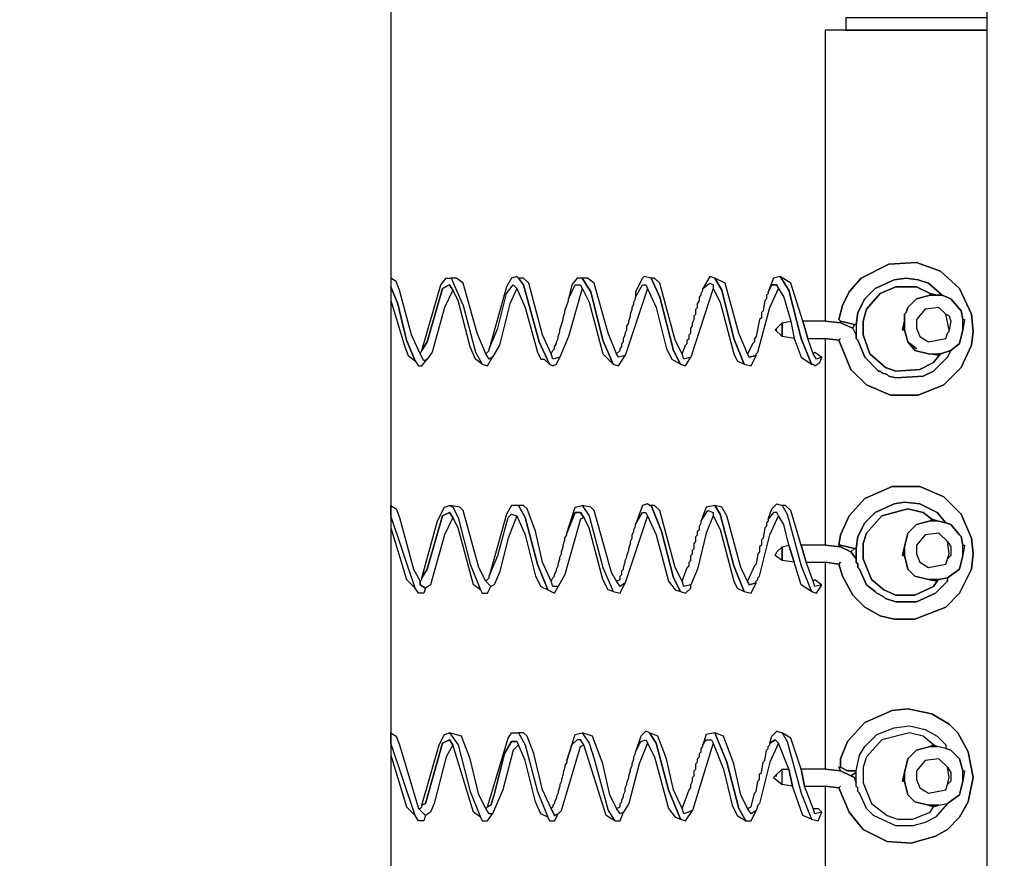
# Model space of a CAD drawing. Header units: metres. Extents: x 0.13 to 2.6, y 0.36 to 1.42.
# Tile 6 of 8: x 2.1 to 2.39, y 0.94 to 1.19. Entities that reach past the tile are written whole.
import ezdxf

# ---------------------------------------------------------------- set-up
doc = ezdxf.new("R2010")
doc.units = ezdxf.units.M
doc.header["$MEASUREMENT"] = 0
doc.layers.add('TG_2D', color=7, linetype='Continuous')

# ---------------------------------------------------------------- blocks, each defined once
blk = doc.blocks.new('396ca45d-0104-4358-b753-c772f727d0ff')
at = {"layer": 'TG_2D', "color": 18, "true_color": 0x000000}
for points in [[(1.01453, -0.23231, 0), (1.01453, 0.21231, 0), (1.01503, 0.29833, 0), (1.01503, 0.29783, 0), (1.01503, 0.29833, 0), (1.01603, 0.29883, 0), (1.08755, 0.29833, 0), (1.08655, 0.29833, 0), (1.08755, 0.29833, 0), (1.09455, 0.29783, 0), (1.09355, 0.29783, 0), (1.09455, 0.29783, 0), (1.10106, 0.29733, 0), (1.10055, 0.29733, 0), (1.10406, 0.29733, 0), (1.11906, 0.29383, 0), (1.13356, 0.28832, 0), (1.14907, 0.27982, 0), (1.15657, 0.27382, 0), (1.15657, -0.28732, 0)], [(0.09378, 0.29133, 0), (0.79847, 0.29083, 0), (0.80897, 0.28832, 0), (0.81998, 0.28232, 0), (0.82998, 0.27332, 0), (0.82998, 0.27232, 0), (0.83448, 0.26632, 0), (0.83848, 0.25782, 0), (0.84048, 0.25031, 0), (0.84148, 0.24081, 0), (0.84148, 0.21231, 0), (0.84148, -0.25632, 0), (0.84048, -0.26582, 0), (0.83798, -0.27432, 0), (0.83398, -0.28232, 0), (0.82998, -0.28782, 0), (0.82298, -0.29483, 0), (0.82198, -0.29483, 0), (0.81598, -0.29933, 0), (0.80697, -0.30333, 0), (0.79897, -0.30533, 0), (0.79347, -0.30583, 0), (0.08677, -0.30533, 0)], [(1.01453, -0.22931, 0), (1.01453, 0.2088, 0), (0.96752, 0.2088, 0), (0.96752, 0.12428, 0), (0.97202, 0.12378, 0), (0.97202, 0.12428, 0), (0.97152, 0.12478, 0), (0.97252, 0.12878, 0), (0.97452, 0.13278, 0), (0.97802, 0.13679, 0), (0.98602, 0.14079, 0), (0.99403, 0.14129, 0), (1.00103, 0.13879, 0), (1.00653, 0.13378, 0), (1.01003, 0.12628, 0), (1.01053, 0.12128, 0), (1.01003, 0.11728, 0), (1.00703, 0.11078, 0), (1.00203, 0.10578, 0), (0.99453, 0.10278, 0), (0.98652, 0.10278, 0), (0.97952, 0.10578, 0), (0.97502, 0.11028, 0), (0.97152, 0.11878, 0), (0.96752, 0.11928, 0), (0.96752, 0.05927, 0), (0.97202, 0.05877, 0), (0.97202, 0.05927, 0), (0.97152, 0.05927, 0), (0.97202, 0.06227, 0), (0.97452, 0.06777, 0), (0.97902, 0.07277, 0), (0.98702, 0.07627, 0), (0.99503, 0.07627, 0), (1.00203, 0.07327, 0), (1.00703, 0.06827, 0), (1.01003, 0.06127, 0), (1.01053, 0.05676, 0), (1.01003, 0.05226, 0), (1.00653, 0.04526, 0), (1.00253, 0.04126, 0), (0.99353, 0.03776, 0), (0.98752, 0.03776, 0), (0.98352, 0.03876, 0), (0.97902, 0.04126, 0), (0.97552, 0.04476, 0), (0.97252, 0.05026, 0), (0.97152, 0.05376, 0), (0.96752, 0.05426, 0), (0.96752, -0.00575, 0), (0.97202, -0.00625, 0), (0.97152, -0.00525, 0), (0.97202, -0.00525, 0), (0.97202, -0.00275, 0), (0.97402, 0.00225, 0), (0.97902, 0.00775, 0), (0.98702, 0.01125, 0), (0.99152, 0.01175, 0), (0.99853, 0.01025, 0), (1.00353, 0.00725, 0), (1.00603, 0.00475, 0), (1.00903, -0.00075, 0), (1.01053, -0.00825, 0), (1.00903, -0.01525, 0), (1.00653, -0.01976, 0), (1.00303, -0.02326, 0), (0.99953, -0.02526, 0), (0.99253, -0.02726, 0), (0.98552, -0.02676, 0), (0.97852, -0.02326, 0), (0.97452, -0.01825, 0), (0.97152, -0.01125, 0), (0.96752, -0.01075, 0), (0.96752, -0.07027, 0)]]:
    blk.add_polyline3d(points, dxfattribs=at)
for points in [[(0.97352, 0.21231, 0), (0.97352, 0.2088, 0), (1.01453, 0.2088, 0), (1.01453, 0.21231, 0)], [(0.97202, 0.11928, 0), (0.97152, 0.11878, 0), (0.97502, 0.11028, 0), (0.97952, 0.10578, 0), (0.98652, 0.10278, 0), (0.99453, 0.10278, 0), (1.00203, 0.10578, 0), (1.00703, 0.11078, 0), (1.01003, 0.11728, 0), (1.01053, 0.12128, 0), (1.01003, 0.12628, 0), (1.00653, 0.13378, 0), (1.00103, 0.13879, 0), (0.99403, 0.14129, 0), (0.98602, 0.14079, 0), (0.97802, 0.13679, 0), (0.97452, 0.13278, 0), (0.97252, 0.12878, 0), (0.97152, 0.12478, 0), (0.97202, 0.12428, 0), (0.97602, 0.12328, 0), (0.97652, 0.12328, 0), (0.97702, 0.12678, 0), (0.97902, 0.13078, 0), (0.98202, 0.13378, 0), (0.98752, 0.13629, 0), (0.99102, 0.13679, 0), (0.99453, 0.13629, 0), (0.99753, 0.13529, 0), (1.00153, 0.13178, 0), (1.00403, 0.13078, 0), (1.00703, 0.12728, 0), (1.00753, 0.12478, 0), (1.00803, 0.12478, 0), (1.00753, 0.12178, 0), (1.00653, 0.11778, 0), (1.00403, 0.11578, 0), (1.00303, 0.11378, 0), (0.99903, 0.10978, 0), (0.99603, 0.10828, 0), (0.98802, 0.10778, 0), (0.98602, 0.10828, 0), (0.98552, 0.10878, 0), (0.98402, 0.10928, 0), (0.98352, 0.10978, 0), (0.98302, 0.10978, 0), (0.97902, 0.11378, 0), (0.97702, 0.11878, 0), (0.97652, 0.11928, 0), (0.97652, 0.12028, 0), (0.97552, 0.12228, 0), (0.97202, 0.12378, 0), (0.96752, 0.12428, 0), (0.96102, 0.12428, 0), (0.96252, 0.11928, 0), (0.96752, 0.11928, 0), (0.97152, 0.11878, 0)], [(0.86999, 0.11628, 0), (0.87249, 0.12228, 0), (0.87499, 0.13228, 0), (0.87699, 0.13478, 0), (0.87799, 0.13378, 0), (0.88049, 0.12828, 0), (0.88399, 0.11528, 0), (0.885, 0.11328, 0), (0.886, 0.11328, 0), (0.8875, 0.11178, 0), (0.8845, 0.11828, 0), (0.87999, 0.13478, 0), (0.87849, 0.13679, 0), (0.87799, 0.13729, 0), (0.87649, 0.13679, 0), (0.87499, 0.13428, 0)], [(0.9125, 0.13128, 0), (0.9145, 0.13478, 0), (0.9155, 0.13478, 0), (0.916, 0.13378, 0), (0.9185, 0.12828, 0), (0.92151, 0.11628, 0), (0.92301, 0.11328, 0), (0.92551, 0.11178, 0), (0.92351, 0.11578, 0), (0.9195, 0.13128, 0), (0.917, 0.13679, 0), (0.915, 0.13729, 0), (0.9145, 0.13679, 0), (0.9125, 0.13278, 0)], [(0.93201, 0.13378, 0), (0.93401, 0.13529, 0), (0.93501, 0.13478, 0), (0.93501, 0.13378, 0), (0.93701, 0.12978, 0), (0.94101, 0.11478, 0), (0.94201, 0.11278, 0), (0.94401, 0.11178, 0), (0.94101, 0.11928, 0), (0.93751, 0.13328, 0), (0.93551, 0.13679, 0), (0.93401, 0.13729, 0)], [(0.95101, 0.13278, 0), (0.95201, 0.13478, 0), (0.95351, 0.13478, 0), (0.95401, 0.13378, 0), (0.95551, 0.13128, 0), (0.95752, 0.12428, 0), (0.95852, 0.11928, 0), (0.96052, 0.11378, 0), (0.96352, 0.11178, 0), (0.96052, 0.11928, 0), (0.95702, 0.13328, 0), (0.95451, 0.13729, 0), (0.95251, 0.13679, 0)], [(0.95451, 0.13729, 0), (0.95702, 0.13328, 0), (0.96052, 0.11928, 0), (0.96352, 0.11178, 0), (0.96402, 0.11178, 0), (0.96452, 0.11128, 0), (0.96602, 0.11228, 0), (0.96652, 0.11378, 0), (0.96502, 0.11328, 0), (0.96402, 0.11478, 0), (0.96252, 0.11928, 0), (0.96102, 0.12428, 0), (0.95752, 0.13529, 0)], [(0.84148, 0.13679, 0), (0.84148, 0.13428, 0), (0.84348, 0.12928, 0), (0.84598, 0.11878, 0), (0.84849, 0.11278, 0), (0.84949, 0.11128, 0), (0.85049, 0.11128, 0), (0.85199, 0.11328, 0), (0.85099, 0.11278, 0), (0.84999, 0.11478, 0), (0.84748, 0.12028, 0), (0.84398, 0.13328, 0), (0.84298, 0.13579, 0)], [(0.85949, 0.13328, 0), (0.85699, 0.12828, 0), (0.85349, 0.11528, 0), (0.85199, 0.11328, 0), (0.85099, 0.11278, 0), (0.84999, 0.11478, 0), (0.85049, 0.11578, 0), (0.85199, 0.11828, 0), (0.85649, 0.13378, 0), (0.85849, 0.13478, 0)], [(0.85899, 0.13679, 0), (0.86249, 0.12878, 0), (0.86599, 0.11528, 0), (0.86799, 0.11178, 0), (0.86599, 0.11328, 0), (0.86449, 0.11678, 0), (0.86099, 0.13028, 0), (0.85949, 0.13328, 0), (0.85849, 0.13478, 0), (0.85649, 0.13378, 0), (0.85199, 0.11828, 0), (0.85049, 0.11578, 0), (0.85599, 0.13478, 0), (0.85749, 0.13679, 0)], [(0.85899, 0.13679, 0), (0.86249, 0.12878, 0), (0.86599, 0.11528, 0), (0.86799, 0.11178, 0), (0.86949, 0.11128, 0), (0.87099, 0.11378, 0), (0.86999, 0.11328, 0), (0.86899, 0.11478, 0), (0.86649, 0.12078, 0), (0.86249, 0.13529, 0), (0.86049, 0.13679, 0)], [(0.87799, 0.13378, 0), (0.87599, 0.12928, 0), (0.87299, 0.11728, 0), (0.87099, 0.11378, 0), (0.86999, 0.11328, 0), (0.86899, 0.11478, 0), (0.86999, 0.11578, 0), (0.86999, 0.11628, 0), (0.87249, 0.12228, 0), (0.87499, 0.13228, 0), (0.87699, 0.13478, 0)], [(0.87849, 0.13679, 0), (0.87999, 0.13478, 0), (0.8845, 0.11828, 0), (0.8875, 0.11178, 0), (0.8885, 0.11128, 0), (0.8895, 0.11178, 0), (0.8905, 0.11378, 0), (0.8885, 0.11328, 0), (0.888, 0.11478, 0), (0.8855, 0.12028, 0), (0.88149, 0.13529, 0), (0.87999, 0.13679, 0)], [(0.897, 0.13378, 0), (0.893, 0.11978, 0), (0.8905, 0.11378, 0), (0.8885, 0.11328, 0), (0.888, 0.11478, 0), (0.8885, 0.11578, 0), (0.889, 0.11628, 0), (0.889, 0.11678, 0), (0.8895, 0.11778, 0), (0.8895, 0.11828, 0), (0.89, 0.11928, 0), (0.89, 0.11978, 0), (0.8905, 0.12128, 0), (0.8905, 0.12178, 0), (0.8915, 0.12478, 0), (0.8915, 0.12528, 0), (0.892, 0.12678, 0), (0.892, 0.12728, 0), (0.893, 0.13028, 0), (0.893, 0.13078, 0), (0.895, 0.13478, 0), (0.8965, 0.13478, 0)], [(0.893, 0.13078, 0), (0.895, 0.13478, 0), (0.8965, 0.13478, 0), (0.899, 0.12978, 0), (0.903, 0.11478, 0), (0.906, 0.11178, 0), (0.903, 0.11878, 0), (0.8995, 0.13278, 0), (0.897, 0.13679, 0), (0.8955, 0.13679, 0), (0.894, 0.13478, 0)], [(0.897, 0.13679, 0), (0.8995, 0.13278, 0), (0.903, 0.11878, 0), (0.906, 0.11178, 0), (0.9075, 0.11128, 0), (0.9095, 0.11428, 0), (0.9075, 0.11378, 0), (0.907, 0.11478, 0), (0.9045, 0.12078, 0), (0.9005, 0.13529, 0), (0.8985, 0.13679, 0)], [(0.916, 0.13378, 0), (0.9095, 0.11428, 0), (0.9075, 0.11378, 0), (0.907, 0.11478, 0), (0.908, 0.11578, 0), (0.908, 0.11628, 0), (0.9085, 0.11678, 0), (0.9085, 0.11778, 0), (0.909, 0.11828, 0), (0.909, 0.11928, 0), (0.9095, 0.12028, 0), (0.9095, 0.12078, 0), (0.91, 0.12178, 0), (0.91, 0.12278, 0), (0.9105, 0.12378, 0), (0.9105, 0.12428, 0), (0.911, 0.12578, 0), (0.911, 0.12628, 0), (0.9115, 0.12778, 0), (0.9115, 0.12828, 0), (0.912, 0.12928, 0), (0.912, 0.12978, 0), (0.9125, 0.13078, 0), (0.9125, 0.13128, 0), (0.9145, 0.13478, 0), (0.9155, 0.13478, 0)], [(0.917, 0.13679, 0), (0.9195, 0.13128, 0), (0.92351, 0.11578, 0), (0.92551, 0.11178, 0), (0.92701, 0.11128, 0), (0.92851, 0.11378, 0), (0.92651, 0.11328, 0), (0.92601, 0.11478, 0), (0.92401, 0.11878, 0), (0.9195, 0.13529, 0), (0.918, 0.13679, 0)], [(0.93501, 0.13378, 0), (0.92851, 0.11378, 0), (0.92651, 0.11328, 0), (0.92601, 0.11478, 0), (0.92701, 0.11728, 0), (0.92751, 0.11778, 0), (0.92751, 0.11878, 0), (0.92801, 0.11928, 0), (0.92801, 0.12028, 0), (0.92851, 0.12078, 0), (0.92851, 0.12228, 0), (0.92901, 0.12278, 0), (0.92901, 0.12378, 0), (0.92951, 0.12478, 0), (0.92951, 0.12578, 0), (0.93001, 0.12628, 0), (0.93001, 0.12778, 0), (0.93051, 0.12828, 0), (0.93051, 0.12928, 0), (0.93101, 0.13028, 0), (0.93101, 0.13128, 0), (0.93151, 0.13178, 0), (0.93151, 0.13228, 0), (0.93201, 0.13328, 0), (0.93201, 0.13378, 0), (0.93401, 0.13529, 0), (0.93501, 0.13478, 0)], [(0.93551, 0.13679, 0), (0.93751, 0.13328, 0), (0.94101, 0.11928, 0), (0.94401, 0.11178, 0), (0.94601, 0.11128, 0), (0.94751, 0.11428, 0), (0.94551, 0.11378, 0), (0.94501, 0.11478, 0), (0.94251, 0.12078, 0), (0.93851, 0.13529, 0)], [(0.95101, 0.13278, 0), (0.95101, 0.13228, 0), (0.95051, 0.13178, 0), (0.95051, 0.13078, 0), (0.95001, 0.13028, 0), (0.94951, 0.12728, 0), (0.94901, 0.12678, 0), (0.94901, 0.12528, 0), (0.94851, 0.12478, 0), (0.94751, 0.11978, 0), (0.94701, 0.11928, 0), (0.94701, 0.11828, 0), (0.94651, 0.11778, 0), (0.94501, 0.11478, 0), (0.94551, 0.11378, 0), (0.94751, 0.11428, 0), (0.94751, 0.11478, 0), (0.94801, 0.11528, 0), (0.95151, 0.12828, 0), (0.95401, 0.13378, 0), (0.95351, 0.13478, 0), (0.95201, 0.13478, 0)], [(0.97652, 0.12328, 0), (0.97652, 0.11928, 0), (0.97702, 0.11878, 0), (0.97902, 0.11378, 0), (0.98302, 0.10978, 0), (0.98352, 0.10978, 0), (0.98402, 0.10928, 0), (0.98552, 0.10878, 0), (0.98602, 0.10828, 0), (0.98802, 0.10778, 0), (0.99603, 0.10828, 0), (0.99903, 0.10978, 0), (1.00303, 0.11378, 0), (1.00403, 0.11578, 0), (1.00103, 0.11478, 0), (0.99903, 0.11228, 0), (0.99503, 0.11028, 0), (0.98802, 0.10978, 0), (0.98502, 0.11078, 0), (0.98052, 0.11478, 0), (0.97852, 0.12028, 0), (0.97852, 0.12428, 0), (0.97952, 0.12778, 0), (0.98352, 0.13228, 0), (0.98802, 0.13428, 0), (0.99403, 0.13428, 0), (0.99803, 0.13228, 0), (1.00003, 0.13178, 0), (1.00153, 0.13178, 0), (0.99753, 0.13529, 0), (0.99453, 0.13629, 0), (0.99102, 0.13679, 0), (0.98752, 0.13629, 0), (0.98202, 0.13378, 0), (0.97902, 0.13078, 0), (0.97702, 0.12678, 0)], [(0.84148, 0.13428, 0), (0.84148, 0.13028, 0), (0.84548, 0.11678, 0), (0.84648, 0.11428, 0), (0.84849, 0.11278, 0), (0.84598, 0.11878, 0), (0.84348, 0.12928, 0)], [(1.00103, 0.11478, 0), (1.00053, 0.11478, 0), (1.00053, 0.11428, 0), (0.99753, 0.11478, 0), (0.99353, 0.11578, 0), (0.99152, 0.11828, 0), (0.99052, 0.12178, 0), (0.99002, 0.12178, 0), (0.99052, 0.12428, 0), (0.99052, 0.12628, 0), (0.99102, 0.12678, 0), (0.99152, 0.12828, 0), (0.99403, 0.13078, 0), (0.99803, 0.13178, 0), (0.99803, 0.13228, 0), (0.99403, 0.13428, 0), (0.98802, 0.13428, 0), (0.98352, 0.13228, 0), (0.97952, 0.12778, 0), (0.97852, 0.12428, 0), (0.97852, 0.12028, 0), (0.98052, 0.11478, 0), (0.98502, 0.11078, 0), (0.98802, 0.10978, 0), (0.99503, 0.11028, 0), (0.99903, 0.11228, 0)], [(1.00653, 0.12778, 0), (1.00703, 0.12728, 0), (1.00403, 0.13078, 0), (1.00153, 0.13178, 0), (0.99803, 0.13178, 0), (0.99403, 0.13078, 0), (0.99152, 0.12828, 0), (0.99102, 0.12678, 0), (0.99052, 0.12628, 0), (0.99052, 0.12178, 0), (0.99152, 0.11828, 0), (0.99403, 0.11628, 0), (0.99152, 0.11828, 0), (0.99353, 0.11578, 0), (0.99753, 0.11478, 0), (1.00103, 0.11478, 0), (1.00403, 0.11578, 0), (1.00653, 0.11778, 0), (1.00753, 0.12178, 0), (1.00753, 0.12478, 0), (1.00703, 0.12728, 0)], [(0.99803, 0.13228, 0), (0.99803, 0.13178, 0), (1.00003, 0.13178, 0)], [(1.00303, 0.12078, 0), (1.00353, 0.12128, 0), (1.00353, 0.12178, 0), (1.00253, 0.12628, 0), (1.00053, 0.12828, 0), (0.99653, 0.12778, 0), (0.99403, 0.12478, 0), (0.99403, 0.12228, 0), (0.99503, 0.11978, 0), (0.99753, 0.11828, 0), (1.00253, 0.11928, 0)], [(1.00353, 0.12178, 0), (1.00253, 0.12628, 0), (1.00353, 0.12578, 0), (1.00403, 0.12428, 0)], [(0.95351, 0.12178, 0), (0.95301, 0.12178, 0), (0.95501, 0.12378, 0), (0.95501, 0.11978, 0), (0.95301, 0.12178, 0)], [(0.95752, 0.12428, 0), (0.95852, 0.11928, 0), (0.95501, 0.11978, 0), (0.95501, 0.12378, 0)], [(0.97202, 0.12428, 0), (0.97202, 0.12378, 0), (0.97552, 0.12228, 0), (0.97602, 0.12328, 0)], [(0.97652, 0.12328, 0), (0.97652, 0.12028, 0), (0.97552, 0.12228, 0), (0.97602, 0.12328, 0)], [(0.99052, 0.12178, 0), (0.99052, 0.12428, 0), (0.99002, 0.12178, 0)], [(1.00753, 0.12178, 0), (1.00753, 0.12478, 0), (1.00803, 0.12478, 0)], [(0.96652, 0.11378, 0), (0.96502, 0.11328, 0), (0.96402, 0.11478, 0), (0.96452, 0.11528, 0)], [(1.00053, 0.11478, 0), (1.00053, 0.11428, 0), (0.99753, 0.11478, 0)], [(0.97202, 0.05426, 0), (0.97152, 0.05376, 0), (0.97252, 0.05026, 0), (0.97552, 0.04476, 0), (0.97902, 0.04126, 0), (0.98352, 0.03876, 0), (0.98752, 0.03776, 0), (0.99353, 0.03776, 0), (1.00253, 0.04126, 0), (1.00653, 0.04526, 0), (1.01003, 0.05226, 0), (1.01053, 0.05676, 0), (1.01003, 0.06127, 0), (1.00703, 0.06827, 0), (1.00203, 0.07327, 0), (0.99503, 0.07627, 0), (0.98702, 0.07627, 0), (0.97902, 0.07277, 0), (0.97452, 0.06777, 0), (0.97202, 0.06227, 0), (0.97152, 0.05927, 0), (0.97202, 0.05927, 0), (0.97602, 0.05827, 0), (0.97652, 0.05827, 0), (0.97702, 0.06177, 0), (0.97902, 0.06577, 0), (0.98202, 0.06877, 0), (0.98752, 0.07127, 0), (0.99052, 0.07177, 0), (0.99503, 0.07127, 0), (1.00003, 0.06877, 0), (1.00253, 0.06577, 0), (1.00403, 0.06527, 0), (1.00653, 0.06227, 0), (1.00703, 0.06177, 0), (1.00753, 0.05927, 0), (1.00803, 0.05927, 0), (1.00753, 0.05626, 0), (1.00653, 0.05226, 0), (1.00303, 0.04976, 0), (1.00303, 0.04876, 0), (0.99953, 0.04526, 0), (0.99403, 0.04276, 0), (0.98802, 0.04276, 0), (0.98502, 0.04376, 0), (0.98452, 0.04426, 0), (0.98252, 0.04526, 0), (0.98202, 0.04576, 0), (0.97952, 0.04776, 0), (0.97752, 0.05226, 0), (0.97702, 0.05276, 0), (0.97702, 0.05376, 0), (0.97652, 0.05426, 0), (0.97652, 0.05526, 0), (0.97502, 0.05726, 0), (0.97202, 0.05877, 0), (0.96752, 0.05927, 0), (0.96052, 0.05927, 0), (0.96202, 0.05426, 0), (0.96752, 0.05426, 0), (0.97152, 0.05376, 0)], [(0.97652, 0.05827, 0), (0.97652, 0.05426, 0), (0.97702, 0.05376, 0), (0.97702, 0.05276, 0), (0.97752, 0.05226, 0), (0.97952, 0.04776, 0), (0.98202, 0.04576, 0), (0.98252, 0.04526, 0), (0.98452, 0.04426, 0), (0.98502, 0.04376, 0), (0.98802, 0.04276, 0), (0.99403, 0.04276, 0), (0.99953, 0.04526, 0), (1.00303, 0.04876, 0), (1.00303, 0.04976, 0), (1.00053, 0.04926, 0), (1.00003, 0.04876, 0), (0.99903, 0.04726, 0), (0.99353, 0.04476, 0), (0.98802, 0.04476, 0), (0.98452, 0.04626, 0), (0.98102, 0.04926, 0), (0.97852, 0.05526, 0), (0.97852, 0.05977, 0), (0.97952, 0.06277, 0), (0.98402, 0.06777, 0), (0.99152, 0.06977, 0), (0.99603, 0.06877, 0), (0.99853, 0.06677, 0), (1.00003, 0.06627, 0), (1.00253, 0.06577, 0), (1.00003, 0.06877, 0), (0.99503, 0.07127, 0), (0.99052, 0.07177, 0), (0.98752, 0.07127, 0), (0.98202, 0.06877, 0), (0.97902, 0.06577, 0), (0.97702, 0.06177, 0)], [(0.84999, 0.04876, 0), (0.84999, 0.04776, 0), (0.85149, 0.04676, 0), (0.85099, 0.04526, 0), (0.84949, 0.04526, 0), (0.84849, 0.04676, 0), (0.84148, 0.06777, 0), (0.84148, 0.07077, 0), (0.84298, 0.06977, 0), (0.84398, 0.06727, 0), (0.84798, 0.05226, 0)], [(0.85949, 0.06727, 0), (0.85699, 0.06227, 0), (0.85299, 0.04776, 0), (0.85149, 0.04676, 0), (0.84999, 0.04776, 0), (0.84999, 0.04876, 0), (0.85049, 0.04926, 0), (0.85049, 0.04976, 0), (0.85199, 0.05226, 0), (0.85649, 0.06777, 0), (0.85849, 0.06877, 0)], [(0.85849, 0.07077, 0), (0.85949, 0.07027, 0), (0.86099, 0.06727, 0), (0.86449, 0.05376, 0), (0.86749, 0.04626, 0), (0.86549, 0.04776, 0), (0.86099, 0.06427, 0), (0.85949, 0.06727, 0), (0.85849, 0.06877, 0), (0.85649, 0.06777, 0), (0.85199, 0.05226, 0), (0.85049, 0.04976, 0), (0.85499, 0.06627, 0), (0.85699, 0.07027, 0)], [(0.85849, 0.07077, 0), (0.85949, 0.07027, 0), (0.86099, 0.06727, 0), (0.86449, 0.05376, 0), (0.86749, 0.04626, 0), (0.86799, 0.04526, 0), (0.86949, 0.04526, 0), (0.87049, 0.04726, 0), (0.86899, 0.04876, 0), (0.86699, 0.05276, 0), (0.86249, 0.06927, 0), (0.86149, 0.07027, 0)], [(0.86999, 0.05026, 0), (0.87249, 0.05626, 0), (0.87549, 0.06727, 0), (0.87649, 0.06827, 0), (0.87799, 0.06777, 0), (0.88049, 0.06227, 0), (0.88349, 0.05026, 0), (0.885, 0.04726, 0), (0.887, 0.04626, 0), (0.88399, 0.05376, 0), (0.88049, 0.06727, 0), (0.87849, 0.07077, 0), (0.87649, 0.07077, 0), (0.87499, 0.06827, 0)], [(0.87849, 0.07077, 0), (0.88049, 0.06727, 0), (0.88399, 0.05376, 0), (0.887, 0.04626, 0), (0.889, 0.04526, 0), (0.89, 0.04726, 0), (0.8885, 0.04726, 0), (0.888, 0.04876, 0), (0.8855, 0.05426, 0), (0.88349, 0.06327, 0), (0.88099, 0.06977, 0), (0.87999, 0.07077, 0)], [(0.8975, 0.06727, 0), (0.8965, 0.06677, 0), (0.892, 0.05076, 0), (0.89, 0.04726, 0), (0.8885, 0.04726, 0), (0.888, 0.04876, 0), (0.8885, 0.04976, 0), (0.889, 0.05026, 0), (0.889, 0.05076, 0), (0.8895, 0.05176, 0), (0.8895, 0.05226, 0), (0.89, 0.05326, 0), (0.89, 0.05376, 0), (0.8905, 0.05526, 0), (0.8905, 0.05576, 0), (0.891, 0.05676, 0), (0.891, 0.05726, 0), (0.8915, 0.05877, 0), (0.8915, 0.05927, 0), (0.892, 0.06077, 0), (0.892, 0.06127, 0), (0.8925, 0.06227, 0), (0.8925, 0.06277, 0), (0.895, 0.06877, 0), (0.8965, 0.06877, 0)], [(0.897, 0.07077, 0), (0.899, 0.06777, 0), (0.903, 0.05276, 0), (0.906, 0.04576, 0), (0.9045, 0.04626, 0), (0.903, 0.04926, 0), (0.899, 0.06427, 0), (0.8975, 0.06727, 0), (0.8965, 0.06877, 0), (0.895, 0.06877, 0), (0.8925, 0.06277, 0), (0.895, 0.07027, 0)], [(0.897, 0.07077, 0), (0.899, 0.06777, 0), (0.903, 0.05276, 0), (0.906, 0.04576, 0), (0.908, 0.04526, 0), (0.9095, 0.04826, 0), (0.908, 0.04726, 0), (0.907, 0.04876, 0), (0.9055, 0.05126, 0), (0.9005, 0.06927, 0), (0.8995, 0.07027, 0)], [(0.916, 0.06777, 0), (0.9095, 0.04826, 0), (0.908, 0.04726, 0), (0.907, 0.04876, 0), (0.908, 0.04926, 0), (0.908, 0.05026, 0), (0.9085, 0.05076, 0), (0.9085, 0.05176, 0), (0.909, 0.05226, 0), (0.909, 0.05276, 0), (0.9095, 0.05426, 0), (0.9095, 0.05476, 0), (0.91, 0.05576, 0), (0.91, 0.05626, 0), (0.9105, 0.05776, 0), (0.9105, 0.05827, 0), (0.911, 0.05977, 0), (0.911, 0.06027, 0), (0.9115, 0.06127, 0), (0.9115, 0.06227, 0), (0.912, 0.06327, 0), (0.912, 0.06377, 0), (0.9125, 0.06477, 0), (0.9125, 0.06527, 0), (0.9145, 0.06877, 0), (0.9155, 0.06877, 0)], [(0.9125, 0.06527, 0), (0.9145, 0.06877, 0), (0.9155, 0.06877, 0), (0.916, 0.06777, 0), (0.9185, 0.06227, 0), (0.92201, 0.04876, 0), (0.92401, 0.04626, 0), (0.92551, 0.04576, 0), (0.92351, 0.04976, 0), (0.92, 0.06327, 0), (0.917, 0.07077, 0), (0.9165, 0.07077, 0), (0.916, 0.07127, 0), (0.9145, 0.07077, 0)], [(0.917, 0.07077, 0), (0.92, 0.06327, 0), (0.92351, 0.04976, 0), (0.92551, 0.04576, 0), (0.92701, 0.04526, 0), (0.92851, 0.04676, 0), (0.92851, 0.04776, 0), (0.92651, 0.04726, 0), (0.92601, 0.04876, 0), (0.92401, 0.05276, 0), (0.9195, 0.06927, 0), (0.918, 0.07077, 0)], [(0.93501, 0.06777, 0), (0.93301, 0.06277, 0), (0.93051, 0.05226, 0), (0.92851, 0.04776, 0), (0.92651, 0.04726, 0), (0.92601, 0.04876, 0), (0.92751, 0.05276, 0), (0.92801, 0.05326, 0), (0.92801, 0.05426, 0), (0.92851, 0.05476, 0), (0.92851, 0.05626, 0), (0.92901, 0.05676, 0), (0.92901, 0.05776, 0), (0.92951, 0.05827, 0), (0.92951, 0.05977, 0), (0.93001, 0.06027, 0), (0.93001, 0.06177, 0), (0.93051, 0.06227, 0), (0.93051, 0.06327, 0), (0.93101, 0.06377, 0), (0.93101, 0.06477, 0), (0.93151, 0.06577, 0), (0.93151, 0.06627, 0), (0.93351, 0.06927, 0), (0.93501, 0.06877, 0)], [(0.93151, 0.06627, 0), (0.93351, 0.06927, 0), (0.93501, 0.06877, 0), (0.93501, 0.06777, 0), (0.93701, 0.06377, 0), (0.94101, 0.04876, 0), (0.94201, 0.04676, 0), (0.94401, 0.04576, 0), (0.94101, 0.05326, 0), (0.93701, 0.06827, 0), (0.93551, 0.07077, 0), (0.93301, 0.07027, 0)], [(0.93551, 0.07077, 0), (0.93701, 0.06827, 0), (0.94101, 0.05326, 0), (0.94401, 0.04576, 0), (0.94601, 0.04526, 0), (0.94751, 0.04826, 0), (0.94551, 0.04776, 0), (0.94301, 0.05276, 0), (0.93901, 0.06777, 0), (0.93751, 0.07027, 0)], [(0.95101, 0.06677, 0), (0.95101, 0.06627, 0), (0.95051, 0.06577, 0), (0.95051, 0.06477, 0), (0.95001, 0.06427, 0), (0.94951, 0.06127, 0), (0.94901, 0.06077, 0), (0.94901, 0.05927, 0), (0.94851, 0.05877, 0), (0.94851, 0.05726, 0), (0.94801, 0.05676, 0), (0.94751, 0.05376, 0), (0.94701, 0.05326, 0), (0.94501, 0.04876, 0), (0.94551, 0.04776, 0), (0.94751, 0.04826, 0), (0.94751, 0.04876, 0), (0.94801, 0.04926, 0), (0.94801, 0.04976, 0), (0.94851, 0.05026, 0), (0.95151, 0.06227, 0), (0.95401, 0.06777, 0), (0.95351, 0.06877, 0), (0.95251, 0.06877, 0)], [(0.95501, 0.07077, 0), (0.95652, 0.06827, 0), (0.96052, 0.05326, 0), (0.96352, 0.04576, 0), (0.96052, 0.04776, 0), (0.95852, 0.05426, 0), (0.95702, 0.05927, 0), (0.95551, 0.06527, 0), (0.95401, 0.06777, 0), (0.95351, 0.06877, 0), (0.95251, 0.06877, 0), (0.95101, 0.06677, 0), (0.95201, 0.06977, 0), (0.95351, 0.07127, 0)], [(0.95501, 0.07077, 0), (0.95652, 0.06827, 0), (0.96052, 0.05326, 0), (0.96352, 0.04576, 0), (0.96502, 0.04526, 0), (0.96652, 0.04776, 0), (0.96452, 0.04726, 0), (0.96402, 0.04876, 0), (0.96202, 0.05426, 0), (0.95752, 0.06927, 0), (0.95601, 0.07077, 0)], [(1.00003, 0.04876, 0), (0.99753, 0.04926, 0), (0.99353, 0.05026, 0), (0.99152, 0.05226, 0), (0.99052, 0.05626, 0), (0.99002, 0.05626, 0), (0.99052, 0.05877, 0), (0.99152, 0.06277, 0), (0.99403, 0.06527, 0), (0.99803, 0.06627, 0), (0.99853, 0.06677, 0), (0.99603, 0.06877, 0), (0.99152, 0.06977, 0), (0.98402, 0.06777, 0), (0.97952, 0.06277, 0), (0.97852, 0.05977, 0), (0.97852, 0.05526, 0), (0.98102, 0.04926, 0), (0.98452, 0.04626, 0), (0.98802, 0.04476, 0), (0.99353, 0.04476, 0), (0.99903, 0.04726, 0)], [(0.84148, 0.06777, 0), (0.84148, 0.06427, 0), (0.84598, 0.04926, 0), (0.84849, 0.04676, 0)], [(0.87799, 0.06777, 0), (0.87549, 0.06127, 0), (0.87299, 0.05126, 0), (0.87149, 0.04776, 0), (0.87049, 0.04726, 0), (0.86899, 0.04876, 0), (0.86999, 0.04976, 0), (0.86999, 0.05026, 0), (0.87249, 0.05626, 0), (0.87549, 0.06727, 0), (0.87649, 0.06827, 0)], [(0.99052, 0.05877, 0), (0.99052, 0.05626, 0), (0.99152, 0.05226, 0), (0.99353, 0.05026, 0), (0.99753, 0.04926, 0), (1.00053, 0.04926, 0), (1.00303, 0.04976, 0), (1.00653, 0.05226, 0), (1.00753, 0.05626, 0), (1.00753, 0.05927, 0), (1.00703, 0.06177, 0), (1.00653, 0.06227, 0), (1.00403, 0.06527, 0), (1.00253, 0.06577, 0), (1.00003, 0.06627, 0), (0.99803, 0.06627, 0), (0.99403, 0.06527, 0), (0.99152, 0.06277, 0)], [(0.99803, 0.06627, 0), (1.00003, 0.06627, 0), (0.99853, 0.06677, 0)], [(1.00303, 0.05526, 0), (1.00353, 0.05676, 0), (1.00303, 0.06027, 0), (1.00053, 0.06277, 0), (0.99653, 0.06227, 0), (0.99403, 0.05927, 0), (0.99403, 0.05676, 0), (0.99503, 0.05426, 0), (0.99753, 0.05276, 0), (1.00253, 0.05376, 0)], [(1.00303, 0.05526, 0), (1.00353, 0.05676, 0), (1.00303, 0.06027, 0), (1.00403, 0.05877, 0), (1.00403, 0.05626, 0)], [(0.95351, 0.05726, 0), (0.95501, 0.05877, 0), (0.95501, 0.05476, 0), (0.95301, 0.05626, 0)], [(0.95702, 0.05927, 0), (0.95852, 0.05426, 0), (0.95501, 0.05476, 0), (0.95501, 0.05877, 0)], [(0.97202, 0.05927, 0), (0.97202, 0.05877, 0), (0.97502, 0.05726, 0), (0.97602, 0.05827, 0)], [(0.97602, 0.05827, 0), (0.97502, 0.05726, 0), (0.97652, 0.05526, 0), (0.97652, 0.05827, 0)], [(0.99052, 0.05626, 0), (0.99052, 0.05877, 0), (0.99002, 0.05626, 0)], [(1.00753, 0.05626, 0), (1.00753, 0.05927, 0), (1.00803, 0.05927, 0)], [(0.96652, 0.04776, 0), (0.96452, 0.04726, 0), (0.96402, 0.04876, 0), (0.96452, 0.04926, 0)], [(0.99753, 0.04926, 0), (1.00003, 0.04876, 0), (1.00053, 0.04926, 0)], [(0.97202, -0.01075, 0), (0.97152, -0.01125, 0), (0.97452, -0.01825, 0), (0.97852, -0.02326, 0), (0.98552, -0.02676, 0), (0.99253, -0.02726, 0), (0.99953, -0.02526, 0), (1.00303, -0.02326, 0), (1.00653, -0.01976, 0), (1.00903, -0.01525, 0), (1.01053, -0.00825, 0), (1.00903, -0.00075, 0), (1.00603, 0.00475, 0), (1.00353, 0.00725, 0), (0.99853, 0.01025, 0), (0.99152, 0.01175, 0), (0.98702, 0.01125, 0), (0.97902, 0.00775, 0), (0.97402, 0.00225, 0), (0.97202, -0.00275, 0), (0.97202, -0.00525, 0), (0.97402, -0.00625, 0), (0.97652, -0.00625, 0), (0.97752, -0.00175, 0), (0.97902, 0.00075, 0), (0.98252, 0.00425, 0), (0.98752, 0.00625, 0), (0.99202, 0.00675, 0), (0.99653, 0.00575, 0), (1.00003, 0.00375, 0), (1.00253, 0.00125, 0), (1.00253, 0.00025, 0), (1.00403, -0.00025, 0), (1.00653, -0.00275, 0), (1.00753, -0.00625, 0), (1.00803, -0.00625, 0), (1.00753, -0.00925, 0), (1.00653, -0.01325, 0), (1.00303, -0.01575, 0), (0.99953, -0.01976, 0), (0.99653, -0.02126, 0), (0.99303, -0.02226, 0), (0.98802, -0.02226, 0), (0.98152, -0.01925, 0), (0.97952, -0.01725, 0), (0.97752, -0.01275, 0), (0.97702, -0.01225, 0), (0.97702, -0.01125, 0), (0.97652, -0.01075, 0), (0.97652, -0.00975, 0), (0.97602, -0.00825, 0), (0.97202, -0.00625, 0), (0.96752, -0.00575, 0), (0.96052, -0.00575, 0), (0.96152, -0.01075, 0), (0.96752, -0.01075, 0), (0.97152, -0.01125, 0)], [(1.00253, 0.00025, 0), (1.00003, 0.00075, 0), (0.99903, 0.00125, 0), (0.99603, 0.00375, 0), (0.99202, 0.00475, 0), (0.98402, 0.00275, 0), (0.97952, -0.00225, 0), (0.97852, -0.00525, 0), (0.97852, -0.00975, 0), (0.98102, -0.01575, 0), (0.98552, -0.01925, 0), (0.98852, -0.02026, 0), (0.99303, -0.02026, 0), (0.99803, -0.01825, 0), (0.99903, -0.01675, 0), (1.00053, -0.01625, 0), (1.00303, -0.01575, 0), (0.99953, -0.01976, 0), (0.99653, -0.02126, 0), (0.99303, -0.02226, 0), (0.98802, -0.02226, 0), (0.98152, -0.01925, 0), (0.97952, -0.01725, 0), (0.97752, -0.01275, 0), (0.97702, -0.01225, 0), (0.97702, -0.01125, 0), (0.97652, -0.01075, 0), (0.97652, -0.00625, 0), (0.97752, -0.00175, 0), (0.97902, 0.00075, 0), (0.98252, 0.00425, 0), (0.98752, 0.00625, 0), (0.99202, 0.00675, 0), (0.99653, 0.00575, 0), (1.00003, 0.00375, 0), (1.00253, 0.00125, 0)], [(0.84949, -0.01725, 0), (0.85149, -0.01925, 0), (0.85099, -0.02076, 0), (0.84949, -0.02076, 0), (0.84849, -0.01925, 0), (0.84148, 0.00175, 0), (0.84148, 0.00475, 0), (0.84298, 0.00375, 0), (0.84398, 0.00125, 0)], [(0.85849, 0.00475, 0), (0.86099, 0.00125, 0), (0.86449, -0.01225, 0), (0.86749, -0.01976, 0), (0.86549, -0.01825, 0), (0.85949, 0.00125, 0), (0.85849, 0.00275, 0), (0.85649, 0.00175, 0), (0.85149, -0.01575, 0), (0.85049, -0.01625, 0), (0.85549, 0.00125, 0), (0.85699, 0.00425, 0)], [(0.85849, 0.00475, 0), (0.86099, 0.00125, 0), (0.86449, -0.01225, 0), (0.86749, -0.01976, 0), (0.86799, -0.02076, 0), (0.86949, -0.02076, 0), (0.87099, -0.01875, 0), (0.86999, -0.01875, 0), (0.86899, -0.01725, 0), (0.86699, -0.01325, 0), (0.86449, -0.00275, 0), (0.86199, 0.00375, 0)], [(0.87849, 0.00475, 0), (0.88049, 0.00125, 0), (0.88399, -0.01225, 0), (0.887, -0.01976, 0), (0.885, -0.01875, 0), (0.88349, -0.01525, 0), (0.88049, -0.00325, 0), (0.87849, 0.00125, 0), (0.87799, 0.00225, 0), (0.87649, 0.00225, 0), (0.87449, -0.00125, 0), (0.87149, -0.01325, 0), (0.87049, -0.01625, 0), (0.86949, -0.01675, 0), (0.87549, 0.00325, 0), (0.87649, 0.00475, 0)], [(0.87849, 0.00475, 0), (0.88049, 0.00125, 0), (0.88399, -0.01225, 0), (0.887, -0.01976, 0), (0.8875, -0.02076, 0), (0.889, -0.02076, 0), (0.89, -0.01875, 0), (0.889, -0.01925, 0), (0.888, -0.01725, 0), (0.8855, -0.01175, 0), (0.88299, -0.00125, 0), (0.88099, 0.00375, 0), (0.87999, 0.00475, 0)], [(0.897, 0.00475, 0), (0.899, 0.00175, 0), (0.9005, -0.00275, 0), (0.9045, -0.01775, 0), (0.9065, -0.02076, 0), (0.904, -0.01925, 0), (0.8975, 0.00125, 0), (0.8965, 0.00275, 0), (0.8955, 0.00275, 0), (0.894, 0.00125, 0), (0.8925, -0.00325, 0), (0.895, 0.00425, 0)], [(0.897, 0.00475, 0), (0.899, 0.00175, 0), (0.9005, -0.00275, 0), (0.9045, -0.01775, 0), (0.9065, -0.02076, 0), (0.908, -0.02076, 0), (0.909, -0.01825, 0), (0.908, -0.01875, 0), (0.907, -0.01725, 0), (0.905, -0.01325, 0), (0.903, -0.00425, 0), (0.9, 0.00375, 0)], [(0.9125, -0.00075, 0), (0.914, 0.00225, 0), (0.9155, 0.00275, 0), (0.918, -0.00225, 0), (0.92201, -0.01725, 0), (0.92401, -0.01976, 0), (0.92551, -0.02026, 0), (0.92201, -0.01175, 0), (0.9185, 0.00175, 0), (0.9165, 0.00475, 0), (0.9155, 0.00525, 0), (0.914, 0.00375, 0)], [(0.9165, 0.00475, 0), (0.9185, 0.00175, 0), (0.92201, -0.01175, 0), (0.92551, -0.02026, 0), (0.92701, -0.02076, 0), (0.92901, -0.01775, 0), (0.92651, -0.01875, 0), (0.92601, -0.01725, 0), (0.92351, -0.01175, 0), (0.92151, -0.00275, 0), (0.919, 0.00375, 0)], [(0.93201, 0.00125, 0), (0.93301, 0.00275, 0), (0.93451, 0.00275, 0), (0.93501, 0.00175, 0), (0.93801, -0.00575, 0), (0.94051, -0.01625, 0), (0.94201, -0.01925, 0), (0.94451, -0.02076, 0), (0.94251, -0.01725, 0), (0.93901, -0.00375, 0), (0.93551, 0.00475, 0), (0.93301, 0.00425, 0)], [(0.93551, 0.00475, 0), (0.93901, -0.00375, 0), (0.94251, -0.01725, 0), (0.94451, -0.02076, 0), (0.94601, -0.02076, 0), (0.94751, -0.01775, 0), (0.94601, -0.01875, 0), (0.94501, -0.01725, 0), (0.94301, -0.01325, 0), (0.94101, -0.00425, 0), (0.93801, 0.00375, 0)], [(0.95501, 0.00475, 0), (0.95652, 0.00225, 0), (0.96052, -0.01275, 0), (0.96352, -0.02026, 0), (0.96102, -0.01925, 0), (0.95802, -0.01075, 0), (0.95702, -0.00575, 0), (0.95401, 0.00175, 0), (0.95301, 0.00275, 0), (0.95151, 0.00175, 0), (0.95201, 0.00375, 0), (0.95351, 0.00525, 0)], [(0.95501, 0.00475, 0), (0.95652, 0.00225, 0), (0.96052, -0.01275, 0), (0.96352, -0.02026, 0), (0.96552, -0.02076, 0), (0.96652, -0.01825, 0), (0.96452, -0.01875, 0), (0.96402, -0.01725, 0), (0.96152, -0.01075, 0), (0.96052, -0.00575, 0), (0.95752, 0.00325, 0)], [(0.99903, -0.01675, 0), (0.99753, -0.01625, 0), (0.99353, -0.01525, 0), (0.99152, -0.01325, 0), (0.99052, -0.00925, 0), (0.99002, -0.00925, 0), (0.99052, -0.00675, 0), (0.99152, -0.00275, 0), (0.99403, -0.00025, 0), (0.99803, 0.00075, 0), (0.99903, 0.00125, 0), (0.99603, 0.00375, 0), (0.99202, 0.00475, 0), (0.98402, 0.00275, 0), (0.97952, -0.00225, 0), (0.97852, -0.00525, 0), (0.97852, -0.00975, 0), (0.98102, -0.01575, 0), (0.98552, -0.01925, 0), (0.98852, -0.02026, 0), (0.99303, -0.02026, 0), (0.99803, -0.01825, 0)], [(0.84148, 0.00175, 0), (0.84148, -0.00175, 0), (0.84598, -0.01675, 0), (0.84849, -0.01925, 0)], [(0.85949, 0.00125, 0), (0.85749, -0.00225, 0), (0.85399, -0.01575, 0), (0.85299, -0.01825, 0), (0.85149, -0.01925, 0), (0.84949, -0.01725, 0), (0.84999, -0.01725, 0), (0.85049, -0.01675, 0), (0.85049, -0.01625, 0), (0.85149, -0.01575, 0), (0.85649, 0.00175, 0), (0.85849, 0.00275, 0)], [(0.87849, 0.00125, 0), (0.87699, -0.00025, 0), (0.87399, -0.01175, 0), (0.87099, -0.01875, 0), (0.86999, -0.01875, 0), (0.86899, -0.01725, 0), (0.86949, -0.01675, 0), (0.87049, -0.01625, 0), (0.87149, -0.01325, 0), (0.87449, -0.00125, 0), (0.87649, 0.00225, 0), (0.87799, 0.00225, 0)], [(0.8925, -0.00325, 0), (0.8925, -0.00375, 0), (0.892, -0.00475, 0), (0.892, -0.00525, 0), (0.8915, -0.00675, 0), (0.8915, -0.00725, 0), (0.891, -0.00875, 0), (0.891, -0.00925, 0), (0.8905, -0.01025, 0), (0.8905, -0.01075, 0), (0.89, -0.01225, 0), (0.89, -0.01275, 0), (0.8895, -0.01375, 0), (0.8895, -0.01425, 0), (0.889, -0.01525, 0), (0.889, -0.01575, 0), (0.8885, -0.01625, 0), (0.8885, -0.01675, 0), (0.888, -0.01725, 0), (0.889, -0.01925, 0), (0.89, -0.01875, 0), (0.891, -0.01775, 0), (0.8965, 0.00075, 0), (0.8975, 0.00125, 0), (0.8965, 0.00275, 0), (0.8955, 0.00275, 0), (0.894, 0.00125, 0)], [(0.916, 0.00175, 0), (0.9135, -0.00425, 0), (0.9105, -0.01575, 0), (0.909, -0.01825, 0), (0.908, -0.01875, 0), (0.907, -0.01725, 0), (0.908, -0.01675, 0), (0.908, -0.01575, 0), (0.9085, -0.01525, 0), (0.9085, -0.01475, 0), (0.909, -0.01375, 0), (0.909, -0.01325, 0), (0.9095, -0.01225, 0), (0.9095, -0.01125, 0), (0.91, -0.01025, 0), (0.91, -0.00975, 0), (0.9105, -0.00825, 0), (0.9105, -0.00775, 0), (0.911, -0.00625, 0), (0.911, -0.00575, 0), (0.9115, -0.00475, 0), (0.9115, -0.00425, 0), (0.912, -0.00275, 0), (0.912, -0.00225, 0), (0.9125, -0.00125, 0), (0.9125, -0.00075, 0), (0.914, 0.00225, 0), (0.9155, 0.00275, 0)], [(0.93501, 0.00175, 0), (0.92901, -0.01775, 0), (0.92651, -0.01875, 0), (0.92601, -0.01725, 0), (0.92801, -0.01175, 0), (0.92851, -0.01125, 0), (0.92851, -0.01025, 0), (0.92901, -0.00925, 0), (0.92901, -0.00825, 0), (0.92951, -0.00775, 0), (0.92951, -0.00625, 0), (0.93001, -0.00575, 0), (0.93001, -0.00425, 0), (0.93051, -0.00375, 0), (0.93051, -0.00275, 0), (0.93101, -0.00225, 0), (0.93101, -0.00125, 0), (0.93151, -0.00075, 0), (0.93151, 0.00025, 0), (0.93201, 0.00075, 0), (0.93201, 0.00125, 0), (0.93301, 0.00275, 0), (0.93451, 0.00275, 0)], [(0.95401, 0.00175, 0), (0.95151, -0.00375, 0), (0.94851, -0.01575, 0), (0.94801, -0.01625, 0), (0.94751, -0.01775, 0), (0.94601, -0.01875, 0), (0.94501, -0.01725, 0), (0.94601, -0.01675, 0), (0.94701, -0.01275, 0), (0.94751, -0.01225, 0), (0.94801, -0.00925, 0), (0.94851, -0.00875, 0), (0.94851, -0.00725, 0), (0.94901, -0.00675, 0), (0.94951, -0.00375, 0), (0.95001, -0.00325, 0), (0.95051, -0.00025, 0), (0.95101, 0.00025, 0), (0.95101, 0.00075, 0), (0.95151, 0.00125, 0), (0.95151, 0.00175, 0), (0.95301, 0.00275, 0)], [(0.99052, -0.00675, 0), (0.99052, -0.00925, 0), (0.99152, -0.01325, 0), (0.99353, -0.01525, 0), (0.99753, -0.01625, 0), (1.00053, -0.01625, 0), (1.00303, -0.01575, 0), (1.00653, -0.01325, 0), (1.00753, -0.00925, 0), (1.00753, -0.00625, 0), (1.00653, -0.00275, 0), (1.00403, -0.00025, 0), (1.00253, 0.00025, 0), (1.00003, 0.00075, 0), (0.99803, 0.00075, 0), (0.99403, -0.00025, 0), (0.99152, -0.00275, 0)], [(0.99803, 0.00075, 0), (1.00003, 0.00075, 0), (0.99903, 0.00125, 0)], [(1.00303, -0.01025, 0), (1.00353, -0.00825, 0), (1.00303, -0.00525, 0), (1.00053, -0.00275, 0), (0.99653, -0.00325, 0), (0.99403, -0.00625, 0), (0.99403, -0.00875, 0), (0.99503, -0.01125, 0), (0.99753, -0.01275, 0), (1.00253, -0.01175, 0)], [(0.97202, -0.00625, 0), (0.97502, -0.00775, 0), (0.97652, -0.00675, 0), (0.97652, -0.00625, 0), (0.97402, -0.00625, 0), (0.97202, -0.00525, 0), (0.97152, -0.00525, 0)], [(1.00303, -0.01025, 0), (1.00353, -0.00825, 0), (1.00303, -0.00525, 0), (1.00403, -0.00675, 0), (1.00403, -0.00925, 0)], [(0.95351, -0.00775, 0), (0.95301, -0.00775, 0), (0.95251, -0.00825, 0), (0.95501, -0.01025, 0), (0.95501, -0.00575, 0), (0.95301, -0.00775, 0)], [(0.95702, -0.00575, 0), (0.95802, -0.01075, 0), (0.95501, -0.01025, 0), (0.95501, -0.00575, 0)], [(0.97502, -0.00775, 0), (0.97602, -0.00825, 0), (0.97652, -0.00975, 0), (0.97652, -0.00675, 0)], [(0.99052, -0.00925, 0), (0.99052, -0.00675, 0), (0.99002, -0.00925, 0)], [(1.00753, -0.00925, 0), (1.00753, -0.00625, 0), (1.00803, -0.00625, 0)], [(0.99753, -0.01625, 0), (0.99903, -0.01675, 0), (1.00053, -0.01625, 0)], [(0.96652, -0.01825, 0), (0.96452, -0.01875, 0), (0.96402, -0.01725, 0), (0.96552, -0.01725, 0)]]:
    blk.add_polyline3d(points, close=True, dxfattribs=at)
blk = doc.blocks.new('7b108bb8-70ab-4d80-8fc0-cdf070d16af6')
at = {"layer": 'TG_2D'}
blk.add_blockref('396ca45d-0104-4358-b753-c772f727d0ff', (0, 0), dxfattribs=at)
blk = doc.blocks.new('71af97e5-c498-4f5d-a73f-87e3cc97d551')
blk.add_blockref('7b108bb8-70ab-4d80-8fc0-cdf070d16af6', (0, 0.08442))

msp = doc.modelspace()

# ---------------------------------------------------------------- block references
msp.add_blockref('71af97e5-c498-4f5d-a73f-87e3cc97d551', (1.36914, 0.89068, -0.00783))

doc.saveas('drawing.dxf')
